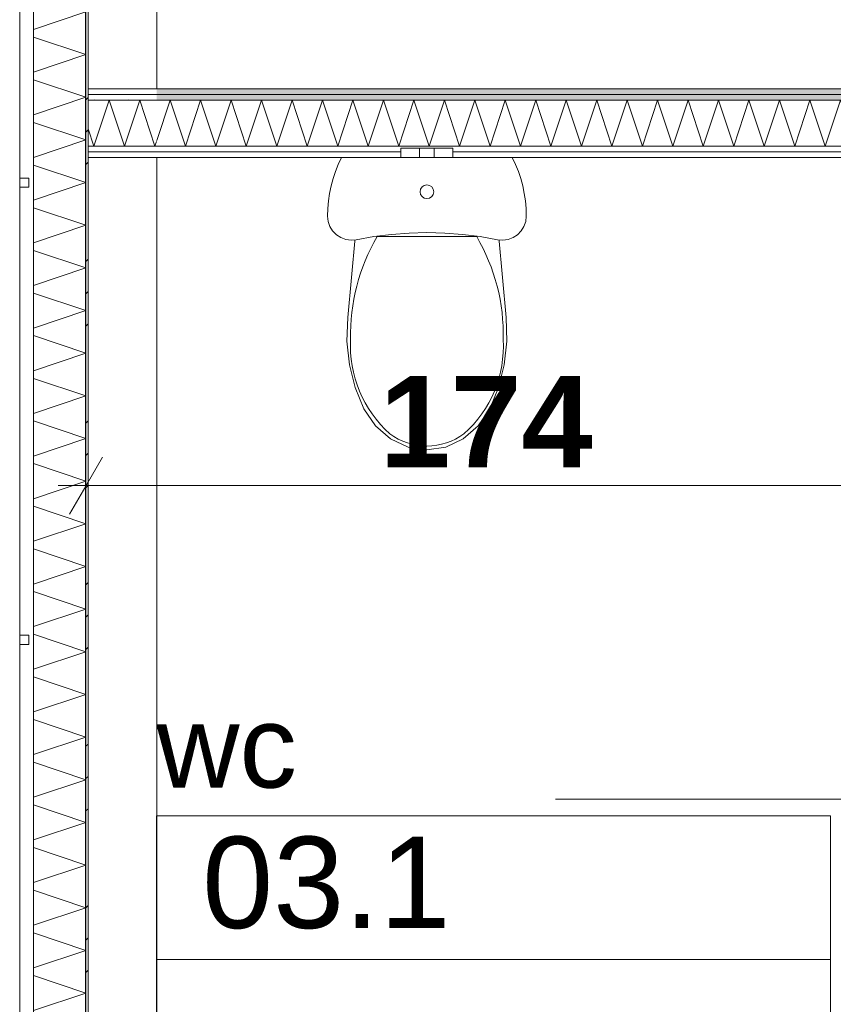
# Model space of a CAD drawing. Extents: x -7314 to 11761, y 144 to 9383.
# Tile 64 of 193: x 899 to 1077, y 4007 to 4223. Entities that reach past the tile are written whole.
import ezdxf
from ezdxf.xclip import XClip

# ---------------------------------------------------------------- set-up
doc = ezdxf.new("R2010")
doc.units = 0
doc.header["$MEASUREMENT"] = 0
doc.header["$XCLIPFRAME"] = 0
doc.linetypes.add('Krawędzie ukryte', pattern=[68, 48, -20])
doc.linetypes.add('Wipeout_Contour', pattern=[20000, 0, -20000])
for name, color, linetype in [('FORMA - Arch 01 - 220-A Ściany', 7, 'Continuous'), ('FORMA - Arch 01 - 410-K Osie', 7, 'Continuous'), ('FORMA - Arch 01 - 540-I Ogrzewanie', 7, 'Continuous'), ('FORMA - Arch 02 - Strefy', 7, 'Continuous'), ('FORMA - Arch 02 - Ściany zewnętrzne', 7, 'Continuous'), ('FORMA - Arch 04 - Wymiary ogólne', 7, 'Continuous')]:
    doc.layers.add(name, color=color, linetype=linetype)
doc.styles.add('STYL_AUTOMATYCZNY_2', font='arial.ttf')
doc.styles.add('STYL_AUTOMATYCZNY_9', font='arial.ttf')
pattern_1 = [(0, (4185.3, -5972.398), (0, 7.5), [0, -7.5])]

# ---------------------------------------------------------------- blocks, each defined once
blk = doc.blocks.new('*X43')
at = {"layer": 'FORMA - Arch 01 - 220-A Ściany', "color": 7, "linetype": 'Continuous', "lineweight": 5, "ltscale": 0.025}
for p, q in [((915.3, 4194.93), (918.63, 4204.93)), ((918.63, 4204.93), (921.97, 4194.93)), ((921.97, 4194.93), (925.3, 4204.93)), ((925.3, 4204.93), (928.63, 4194.93)), ((914.04, 4198.7), (915.3, 4194.93)), ((928.63, 4194.93), (929.04, 4196.15))]:
    blk.add_line(p, q, dxfattribs=at)
blk = doc.blocks.new('*X46')
at = {"layer": 'FORMA - Arch 01 - 220-A Ściany', "color": 7, "linetype": 'Continuous', "lineweight": 5, "ltscale": 0.025}
for p, q in [((929.04, 4196.15), (931.97, 4204.93)), ((931.97, 4204.93), (935.3, 4194.93)), ((935.3, 4194.93), (938.63, 4204.93)), ((938.63, 4204.93), (941.97, 4194.93)), ((941.97, 4194.93), (945.3, 4204.93)), ((945.3, 4204.93), (948.63, 4194.93)), ((948.63, 4194.93), (951.97, 4204.93)), ((951.97, 4204.93), (955.3, 4194.93)), ((955.3, 4194.93), (958.63, 4204.93)), ((958.63, 4204.93), (961.97, 4194.93)), ((961.97, 4194.93), (965.3, 4204.93)), ((965.3, 4204.93), (968.63, 4194.93)), ((968.63, 4194.93), (971.97, 4204.93)), ((971.97, 4204.93), (975.3, 4194.93)), ((975.3, 4194.93), (978.63, 4204.93)), ((978.63, 4204.93), (981.97, 4194.93)), ((981.97, 4194.93), (985.3, 4204.93)), ((985.3, 4204.93), (988.63, 4194.93)), ((988.63, 4194.93), (991.97, 4204.93)), ((991.97, 4204.93), (995.3, 4194.93)), ((995.3, 4194.93), (998.63, 4204.93)), ((998.63, 4204.93), (1001.97, 4194.93)), ((1001.97, 4194.93), (1005.3, 4204.93)), ((1005.3, 4204.93), (1008.63, 4194.93)), ((1008.63, 4194.93), (1011.97, 4204.93)), ((1011.97, 4204.93), (1015.3, 4194.93)), ((1015.3, 4194.93), (1018.63, 4204.93)), ((1018.63, 4204.93), (1021.97, 4194.93)), ((1021.97, 4194.93), (1025.3, 4204.93)), ((1025.3, 4204.93), (1028.63, 4194.93)), ((1028.63, 4194.93), (1031.97, 4204.93)), ((1031.97, 4204.93), (1035.3, 4194.93)), ((1035.3, 4194.93), (1038.63, 4204.93)), ((1038.63, 4204.93), (1041.97, 4194.93)), ((1041.97, 4194.93), (1045.3, 4204.93)), ((1045.3, 4204.93), (1048.63, 4194.93)), ((1048.63, 4194.93), (1051.97, 4204.93)), ((1051.97, 4204.93), (1055.3, 4194.93)), ((1055.3, 4194.93), (1058.63, 4204.93)), ((1058.63, 4204.93), (1061.97, 4194.93)), ((1061.97, 4194.93), (1065.3, 4204.93)), ((1065.3, 4204.93), (1068.63, 4194.93)), ((1068.63, 4194.93), (1071.97, 4204.93)), ((1071.97, 4204.93), (1075.3, 4194.93)), ((1075.3, 4194.93), (1078.63, 4204.93)), ((1078.63, 4204.93), (1081.97, 4194.93)), ((1081.97, 4194.93), (1085.3, 4204.93)), ((1085.3, 4204.93), (1088.63, 4194.93)), ((1088.63, 4194.93), (1090.29, 4199.91))]:
    blk.add_line(p, q, dxfattribs=at)
blk = doc.blocks.new('*X358')
at = {"layer": 'FORMA - Arch 01 - 220-A Ściany', "color": 7, "linetype": 'Continuous', "lineweight": 5, "ltscale": 0.025}
for p, q in [((913.54, 4224.27), (902.04, 4220.44)), ((902.04, 4218.77), (913.54, 4214.94)), ((913.54, 4214.94), (902.04, 4211.1)), ((902.04, 4209.44), (913.54, 4205.6)), ((913.54, 4205.6), (902.04, 4201.77)), ((902.04, 4200.1), (913.54, 4196.27)), ((913.54, 4196.27), (902.04, 4192.44)), ((902.04, 4190.77), (913.54, 4186.94)), ((913.54, 4186.94), (902.04, 4183.1)), ((902.04, 4181.44), (913.54, 4177.6)), ((913.54, 4177.6), (902.04, 4173.77)), ((902.04, 4172.1), (913.54, 4168.27)), ((913.54, 4168.27), (902.04, 4164.44)), ((902.04, 4162.77), (913.54, 4158.94)), ((913.54, 4158.94), (902.04, 4155.1)), ((902.04, 4153.44), (913.54, 4149.6)), ((913.54, 4149.6), (902.04, 4145.77)), ((902.04, 4144.1), (913.54, 4140.27)), ((913.54, 4140.27), (902.04, 4136.44)), ((902.04, 4134.77), (913.54, 4130.94)), ((913.54, 4130.94), (902.04, 4127.1)), ((902.04, 4125.44), (913.54, 4121.6)), ((913.54, 4121.6), (902.04, 4117.77)), ((902.04, 4116.1), (913.54, 4112.27)), ((913.54, 4112.27), (902.04, 4108.44)), ((902.04, 4106.77), (913.54, 4102.94)), ((913.54, 4102.94), (902.04, 4099.1)), ((902.04, 4097.44), (913.54, 4093.6)), ((913.54, 4093.6), (902.04, 4089.77)), ((902.04, 4088.1), (913.54, 4084.27)), ((913.54, 4084.27), (902.04, 4080.44)), ((902.04, 4078.77), (913.54, 4074.94)), ((913.54, 4074.94), (902.04, 4071.1)), ((902.04, 4069.44), (913.54, 4065.6)), ((913.54, 4065.6), (902.04, 4061.77)), ((902.04, 4060.1), (913.54, 4056.27)), ((913.54, 4056.27), (902.04, 4052.44)), ((902.04, 4050.77), (913.54, 4046.94)), ((913.54, 4046.94), (902.04, 4043.1)), ((902.04, 4041.44), (913.54, 4037.6)), ((913.54, 4037.6), (902.04, 4033.77)), ((902.04, 4032.1), (913.54, 4028.27)), ((913.54, 4028.27), (902.04, 4024.44)), ((902.04, 4022.77), (913.54, 4018.94)), ((913.54, 4018.94), (902.04, 4015.1)), ((902.04, 4013.44), (913.54, 4009.6)), ((913.54, 4009.6), (902.04, 4005.77))]:
    blk.add_line(p, q, dxfattribs=at)
blk = doc.blocks.new('Rysunek_1_1', base_point=(4185.3, -5972.4))
at = {"color": 254, "linetype": 'Wipeout_Contour', "lineweight": 0, "ltscale": 18256.97488}
blk.add_wipeout([(899.04, 7923.64), (899.04, 721.9), (902.04, 721.9), (902.04, 7923.64)], dxfattribs=at).dxf.layer = 'FORMA - Arch 01 - 220-A Ściany'
at = {"color": 254, "linetype": 'Wipeout_Contour', "lineweight": 0, "ltscale": 21054.851086}
blk.add_wipeout([(1323.04, 4192.43), (914.04, 4192.43), (914.04, 3979.19), (954.04, 3979.19), (1323.04, 3979.19)], dxfattribs=at).dxf.layer = 'FORMA - Arch 02 - Strefy'
at = {"layer": 'FORMA - Arch 01 - 220-A Ściany', "color": 7, "linetype": 'Continuous', "lineweight": 18, "ltscale": 0.025}
blk.add_line((902.04, 7923.64), (902.04, 721.9), dxfattribs=at)
at = {"layer": 'FORMA - Arch 01 - 220-A Ściany', "color": 7, "linetype": 'Continuous', "lineweight": 15, "ltscale": 0.025}
blk.add_line((1016.26, 4052), (1107.88, 4052), dxfattribs=at)
at = {"layer": 'FORMA - Arch 02 - Strefy', "color": 7, "linetype": 'Continuous', "lineweight": 13, "ltscale": 0.025}
for p, q in [((1076.43, 4048.39), (1076.43, 4016.96)), ((1076.43, 4016.96), (1076.43, 3985.53))]:
    blk.add_line(p, q, dxfattribs=at)
at = {"layer": 'FORMA - Arch 01 - 220-A Ściany', "color": 7, "linetype": 'Continuous', "lineweight": 13, "insert": (1152.87, 3959.83), "char_height": 20, "attachment_point": 7, "rotation": 90, "style": 'STYL_AUTOMATYCZNY_2'}
blk.add_mtext('\\A1;{\\pql;\\pt0;\\fArial|b0|i0|c238|p0;\\W1.000000;90\\fArial|b0|i0|c238|p0;\\W1.000000;\\A1{\\H.66x;\\S^  ;}\\fArial|b0|i0|c238|p0;\\W1.000000;\\fArial|b0|i0|c238|p0;\\W1.000000;}', dxfattribs=at)
at = {"layer": 'FORMA - Arch 02 - Strefy', "color": 7, "linetype": 'Continuous', "lineweight": 13, "insert": (938.97, 4043.82), "char_height": 20, "attachment_point": 1, "style": 'STYL_AUTOMATYCZNY_2'}
blk.add_mtext('\\A1;{\\pql;\\pt0,460;\\fArial|b0|i0|c238|p0;\\W1.000000;03.1\\fArial|b0|i0|c238|p0;\\W1.000000;\\A1{\\H.66x;\\S^  ;}\\fArial|b0|i0|c238|p0;\\W1.000000;\\fArial|b0|i0|c238|p0;\\W1.000000;\\A1{\\H.66x;\\S^  ;}}', dxfattribs=at)
at = {"color": 254, "linetype": 'Wipeout_Contour', "lineweight": 0, "ltscale": 17172.527718}
blk.add_wipeout([(914.04, 4193.68), (914.04, 4192.43), (929.04, 4192.43), (929.04, 4193.68)], dxfattribs=at).dxf.layer = 'FORMA - Arch 01 - 220-A Ściany'
at = {"layer": 'FORMA - Arch 01 - 220-A Ściany', "linetype": 'Continuous', "lineweight": 5}
h = blk.add_hatch(dxfattribs=at)
h.set_pattern_fill('Gips_0001', style=0, pattern_type=2)
h.set_pattern_definition(pattern_1)
h.paths.add_polyline_path([(914.04, 4193.68), (914.04, 4192.43), (929.04, 4192.43), (929.04, 4193.68)])
at = {"color": 254, "linetype": 'Wipeout_Contour', "lineweight": 0, "ltscale": 18256.97488}
blk.add_wipeout([(899.04, 7923.64), (899.04, 721.9), (902.04, 721.9), (902.04, 7923.64)], dxfattribs=at).dxf.layer = 'FORMA - Arch 01 - 220-A Ściany'
at = {"layer": 'FORMA - Arch 01 - 220-A Ściany', "color": 7, "linetype": 'Continuous', "lineweight": 13, "ltscale": 0.025}
blk.add_line((899.04, 7923.64), (899.04, 721.9), dxfattribs=at)
at = {"layer": 'FORMA - Arch 01 - 220-A Ściany', "color": 7, "linetype": 'Continuous', "lineweight": 18, "ltscale": 0.025, "flags": 128}
blk.add_lwpolyline([(899.04, 7923.64), (902.04, 7923.64), (902.04, 721.9), (899.04, 721.9)], close=True, dxfattribs=at)
at = {"color": 254, "linetype": 'Wipeout_Contour', "lineweight": 0, "ltscale": 17177.411195}
blk.add_wipeout([(914.04, 4194.93), (914.04, 4193.68), (929.04, 4193.68), (929.04, 4194.93)], dxfattribs=at).dxf.layer = 'FORMA - Arch 01 - 220-A Ściany'
at = {"layer": 'FORMA - Arch 01 - 220-A Ściany', "linetype": 'Continuous', "lineweight": 5}
h = blk.add_hatch(dxfattribs=at)
h.set_pattern_fill('Gips_0001', style=0, pattern_type=2)
h.set_pattern_definition(pattern_1)
h.paths.add_polyline_path([(914.04, 4194.93), (914.04, 4193.68), (929.04, 4193.68), (929.04, 4194.93)])
at = {"color": 254, "linetype": 'Wipeout_Contour', "lineweight": 0, "ltscale": 17199.387771}
blk.add_wipeout([(914.04, 4204.93), (914.04, 4194.93), (929.04, 4194.93), (929.04, 4204.93)], dxfattribs=at).dxf.layer = 'FORMA - Arch 01 - 220-A Ściany'
at = {"color": 254, "linetype": 'Wipeout_Contour', "lineweight": 0, "ltscale": 17253.189558}
blk.add_wipeout([(1087.79, 4193.68), (929.04, 4193.68), (929.04, 4192.43), (1087.79, 4192.43)], dxfattribs=at).dxf.layer = 'FORMA - Arch 01 - 220-A Ściany'
at = {"layer": 'FORMA - Arch 01 - 220-A Ściany', "linetype": 'Continuous', "lineweight": 5}
h = blk.add_hatch(dxfattribs=at)
h.set_pattern_fill('Gips_0001', style=0, pattern_type=2)
h.set_pattern_definition(pattern_1)
h.paths.add_polyline_path([(1087.79, 4193.68), (929.04, 4193.68), (929.04, 4192.43), (1087.79, 4192.43)])
at = {"layer": 'FORMA - Arch 01 - 220-A Ściany', "color": 7, "linetype": 'Continuous', "lineweight": 15, "ltscale": 0.025, "flags": 128}
blk.add_lwpolyline([(929.04, 4192.43), (1087.79, 4192.43)], dxfattribs=at)
at = {"layer": 'FORMA - Arch 02 - Ściany zewnętrzne', "color": 7, "linetype": 'Continuous', "lineweight": 15, "ltscale": 0.025}
blk.add_line((914.04, 4192.43), (929.04, 4192.43), dxfattribs=at)
at = {"color": 7, "linetype": 'Continuous', "lineweight": 13, "ltscale": 0.025}
blk.add_blockref('*X43', (0, 0), dxfattribs=at)
at = {"color": 254, "linetype": 'Wipeout_Contour', "lineweight": 0, "ltscale": 17221.3655}
blk.add_wipeout([(914.04, 4206.18), (914.04, 4204.93), (929.04, 4204.93), (929.04, 4206.18)], dxfattribs=at).dxf.layer = 'FORMA - Arch 01 - 220-A Ściany'
at = {"color": 254, "linetype": 'Wipeout_Contour', "lineweight": 0, "ltscale": 17258.678181}
blk.add_wipeout([(1089.04, 4194.93), (929.04, 4194.93), (929.04, 4193.68), (1089.04, 4193.68)], dxfattribs=at).dxf.layer = 'FORMA - Arch 01 - 220-A Ściany'
at = {"layer": 'FORMA - Arch 01 - 220-A Ściany', "linetype": 'Continuous', "lineweight": 5}
h = blk.add_hatch(dxfattribs=at)
h.set_pattern_fill('Gips_0001', style=0, pattern_type=2)
h.set_pattern_definition(pattern_1)
h.paths.add_polyline_path([(914.04, 4206.18), (914.04, 4204.93), (929.04, 4204.93), (929.04, 4206.18)])
h = blk.add_hatch(dxfattribs=at)
h.set_pattern_fill('Gips_0001', style=0, pattern_type=2)
h.set_pattern_definition(pattern_1)
h.paths.add_polyline_path([(1089.04, 4194.93), (929.04, 4194.93), (929.04, 4193.68), (1089.04, 4193.68)])
at = {"layer": 'FORMA - Arch 01 - 220-A Ściany', "color": 7, "linetype": 'Continuous', "lineweight": 13, "ltscale": 0.025}
blk.add_line((929.04, 4193.68), (1089.04, 4193.68), dxfattribs=at)
at = {"layer": 'FORMA - Arch 02 - Ściany zewnętrzne', "color": 7, "linetype": 'Continuous', "lineweight": 13, "ltscale": 0.025}
blk.add_line((929.04, 4193.68), (914.04, 4193.68), dxfattribs=at)
at = {"color": 254, "linetype": 'Wipeout_Contour', "lineweight": 0, "ltscale": 17226.249645}
blk.add_wipeout([(914.04, 4207.43), (914.04, 4206.18), (929.04, 4206.18), (929.04, 4207.43)], dxfattribs=at).dxf.layer = 'FORMA - Arch 01 - 220-A Ściany'
at = {"layer": 'FORMA - Arch 01 - 220-A Ściany', "linetype": 'Continuous', "lineweight": 5}
h = blk.add_hatch(dxfattribs=at)
h.set_pattern_fill('Gips_0001', style=0, pattern_type=2)
h.set_pattern_definition(pattern_1)
h.paths.add_polyline_path([(914.04, 4207.43), (914.04, 4206.18), (929.04, 4206.18), (929.04, 4207.43)])
at = {"layer": 'FORMA - Arch 01 - 220-A Ściany', "color": 7, "linetype": 'Continuous', "lineweight": 15, "ltscale": 0.025, "flags": 128}
blk.add_lwpolyline([(914.04, 4207.43), (914.04, 4192.43)], dxfattribs=at)
at = {"color": 254, "linetype": 'Wipeout_Contour', "lineweight": 0, "ltscale": 19431.659416}
blk.add_wipeout([(3398.04, 4207.43), (929.04, 4207.43), (929.04, 4206.18), (3398.04, 4206.18)], dxfattribs=at).dxf.layer = 'FORMA - Arch 01 - 220-A Ściany'
at = {"color": 254, "linetype": 'Wipeout_Contour', "lineweight": 0, "ltscale": 16754.047365}
blk.add_wipeout([(914.04, 4192.43), (914.04, 3979.19), (929.04, 3979.19), (929.04, 4192.43)], dxfattribs=at).dxf.layer = 'FORMA - Arch 02 - Ściany zewnętrzne'
at = {"layer": 'FORMA - Arch 01 - 220-A Ściany', "linetype": 'Continuous', "lineweight": 5}
h = blk.add_hatch(dxfattribs=at)
h.set_pattern_fill('Gips_0001', style=0, pattern_type=2)
h.set_pattern_definition(pattern_1)
h.paths.add_polyline_path([(3398.04, 4207.43), (929.04, 4207.43), (929.04, 4206.18), (3398.04, 4206.18)])
at = {"layer": 'FORMA - Arch 01 - 220-A Ściany', "color": 7, "linetype": 'Continuous', "lineweight": 15, "ltscale": 0.025, "flags": 128}
blk.add_lwpolyline([(3398.04, 4207.43), (929.04, 4207.43)], dxfattribs=at)
at = {"layer": 'FORMA - Arch 02 - Strefy', "color": 7, "linetype": 'Continuous', "lineweight": 13, "ltscale": 0.025}
for p, q in [((928.97, 4048.39), (1076.43, 4048.39)), ((928.97, 4016.96), (928.97, 4048.39)), ((1076.43, 4016.96), (928.97, 4016.96)), ((928.97, 4016.96), (1076.43, 4016.96)), ((928.97, 3985.53), (928.97, 4016.96))]:
    blk.add_line(p, q, dxfattribs=at)
at = {"layer": 'FORMA - Arch 02 - Ściany zewnętrzne', "color": 7, "linetype": 'Continuous', "lineweight": 15, "ltscale": 0.025}
for p, q in [((929.04, 4207.43), (914.04, 4207.43)), ((914.04, 4192.43), (929.04, 4192.43))]:
    blk.add_line(p, q, dxfattribs=at)
at = {"layer": 'FORMA - Arch 02 - Ściany zewnętrzne', "color": 7, "linetype": 'Continuous', "lineweight": 13, "ltscale": 0.025, "flags": 128}
for points in [[(914.04, 4192.43), (914.04, 3979.19)], [(929.04, 3979.19), (929.04, 4192.43)]]:
    blk.add_lwpolyline(points, dxfattribs=at)
at = {"layer": 'FORMA - Arch 02 - Strefy', "color": 7, "linetype": 'Continuous', "lineweight": 13, "insert": (928.97, 4072.56), "char_height": 18, "attachment_point": 1, "style": 'STYL_AUTOMATYCZNY_2'}
blk.add_mtext('\\A1;{\\pql;\\pt0,460;\\fArial|b0|i0|c238|p0;\\W1.000000;wc\\fArial|b0|i0|c238|p0;\\W1.000000;\\A1{\\H.66x;\\S^  ;}\\fArial|b0|i0|c238|p0;\\W1.000000;\\fArial|b0|i0|c238|p0;\\W1.000000;\\A1{\\H.66x;\\S^  ;}}', dxfattribs=at)
at = {"color": 254, "linetype": 'Wipeout_Contour', "lineweight": 0, "ltscale": 19427.273492}
blk.add_wipeout([(3398.04, 4206.18), (929.04, 4206.18), (929.04, 4204.93), (3398.04, 4204.93)], dxfattribs=at).dxf.layer = 'FORMA - Arch 01 - 220-A Ściany'
at = {"color": 254, "linetype": 'Wipeout_Contour', "lineweight": 0, "ltscale": 17550.281837}
blk.add_wipeout([(929.04, 4371.9), (914.04, 4371.9), (914.04, 4207.43), (929.04, 4207.43)], dxfattribs=at).dxf.layer = 'FORMA - Arch 02 - Ściany zewnętrzne'
at = {"layer": 'FORMA - Arch 01 - 220-A Ściany', "linetype": 'Continuous', "lineweight": 5}
h = blk.add_hatch(dxfattribs=at)
h.set_pattern_fill('Gips_0001', style=0, pattern_type=2)
h.set_pattern_definition(pattern_1)
h.paths.add_polyline_path([(3398.04, 4206.18), (929.04, 4206.18), (929.04, 4204.93), (3398.04, 4204.93)])
at = {"layer": 'FORMA - Arch 01 - 220-A Ściany', "color": 7, "linetype": 'Continuous', "lineweight": 13, "ltscale": 0.025}
blk.add_line((3398.04, 4206.18), (929.04, 4206.18), dxfattribs=at)
at = {"layer": 'FORMA - Arch 02 - Ściany zewnętrzne', "color": 7, "linetype": 'Continuous', "lineweight": 15, "ltscale": 0.025}
blk.add_line((929.04, 4207.43), (914.04, 4207.43), dxfattribs=at)
at = {"layer": 'FORMA - Arch 02 - Ściany zewnętrzne', "color": 7, "linetype": 'Continuous', "lineweight": 13, "ltscale": 0.025}
blk.add_line((929.04, 4206.18), (914.04, 4206.18), dxfattribs=at)
at = {"layer": 'FORMA - Arch 02 - Ściany zewnętrzne', "color": 7, "linetype": 'Continuous', "lineweight": 13, "ltscale": 0.025, "flags": 128}
for points in [[(914.04, 4371.9), (914.04, 4207.43)], [(929.04, 4207.43), (929.04, 4371.9)]]:
    blk.add_lwpolyline(points, dxfattribs=at)
at = {"color": 254, "linetype": 'Wipeout_Contour', "lineweight": 0, "ltscale": 17281.179653}
blk.add_wipeout([(1090.29, 4204.93), (929.04, 4204.93), (929.04, 4194.93), (1090.29, 4194.93)], dxfattribs=at).dxf.layer = 'FORMA - Arch 01 - 220-A Ściany'
at = {"layer": 'FORMA - Arch 01 - 220-A Ściany', "color": 7, "linetype": 'Continuous', "lineweight": 13, "ltscale": 0.025}
for p, q in [((1090.29, 4204.93), (929.04, 4204.93)), ((929.04, 4194.93), (1090.29, 4194.93))]:
    blk.add_line(p, q, dxfattribs=at)
at = {"layer": 'FORMA - Arch 02 - Ściany zewnętrzne', "color": 7, "linetype": 'Continuous', "lineweight": 13, "ltscale": 0.025}
for p, q in [((929.04, 4204.93), (914.04, 4204.93)), ((929.04, 4194.93), (914.04, 4194.93))]:
    blk.add_line(p, q, dxfattribs=at)
at = {"color": 7, "linetype": 'Continuous', "lineweight": 13, "ltscale": 0.025}
blk.add_blockref('*X46', (0, 0), dxfattribs=at)
at = {"color": 254, "linetype": 'Wipeout_Contour', "lineweight": 0, "ltscale": 17596.516359}
blk.add_wipeout([(913.54, 3986.46), (914.04, 3986.46), (914.04, 4618.9), (913.54, 4618.9)], dxfattribs=at).dxf.layer = 'FORMA - Arch 01 - 220-A Ściany'
at = {"color": 254, "linetype": 'Wipeout_Contour', "lineweight": 0, "ltscale": 17228.668011}
blk.add_wipeout([(982.45, 4192.43), (984.12, 4192.43), (984.12, 4194.43), (982.45, 4194.43)], dxfattribs=at).dxf.layer = 'FORMA - Arch 01 - 540-I Ogrzewanie'
at = {"color": 254, "linetype": 'Wipeout_Contour', "lineweight": 0, "ltscale": 17231.868852}
blk.add_wipeout([(986.55, 4192.43), (987.02, 4192.43), (987.02, 4194.43), (986.55, 4194.43)], dxfattribs=at).dxf.layer = 'FORMA - Arch 01 - 540-I Ogrzewanie'
at = {"layer": 'FORMA - Arch 01 - 220-A Ściany', "linetype": 'Continuous', "lineweight": 5}
h = blk.add_hatch(dxfattribs=at)
h.set_pattern_fill('Aluminium_0001', style=0, pattern_type=2)
h.set_pattern_definition([(45, (4185.3, -5972.398), (-17.67767, 17.67767), []), (45, (4181.764, -5968.863), (-17.67767, 17.67767), []), (45, (4178.229, -5965.327), (-17.67767, 17.67767), [])])
h.paths.add_polyline_path([(913.54, 3986.46), (914.04, 3986.46), (914.04, 4618.9), (913.54, 4618.9)])
at = {"layer": 'FORMA - Arch 01 - 540-I Ogrzewanie', "color": 6, "linetype": 'Continuous', "lineweight": 15, "ltscale": 0.025}
blk.add_line((982.45, 4192.43), (982.45, 4194.43), dxfattribs=at)
at = {"color": 254, "linetype": 'Wipeout_Contour', "lineweight": 0, "ltscale": 17232.602209}
blk.add_wipeout([(987.02, 4192.43), (988.15, 4192.43), (988.15, 4194.43), (987.02, 4194.43)], dxfattribs=at).dxf.layer = 'FORMA - Arch 01 - 540-I Ogrzewanie'
at = {"color": 254, "linetype": 'Wipeout_Contour', "lineweight": 0, "ltscale": 22299.858973}
blk.add_wipeout([(902.04, 3986.46), (913.54, 3986.46), (913.54, 4618.9), (911.04, 4618.9), (902.04, 4618.9)], dxfattribs=at).dxf.layer = 'FORMA - Arch 01 - 220-A Ściany'
at = {"color": 254, "linetype": 'Wipeout_Contour', "lineweight": 0, "ltscale": 17230.542146}
blk.add_wipeout([(984.12, 4192.43), (986.55, 4192.43), (986.55, 4194.43), (984.12, 4194.43)], dxfattribs=at).dxf.layer = 'FORMA - Arch 01 - 540-I Ogrzewanie'
at = {"color": 254, "linetype": 'Wipeout_Contour', "lineweight": 0, "ltscale": 17233.640178}
blk.add_wipeout([(988.15, 4192.43), (989.28, 4192.43), (989.28, 4194.43), (988.15, 4194.43)], dxfattribs=at).dxf.layer = 'FORMA - Arch 01 - 540-I Ogrzewanie'
at = {"layer": 'FORMA - Arch 01 - 220-A Ściany', "color": 7, "linetype": 'Continuous', "lineweight": 25, "ltscale": 0.025}
blk.add_line((913.54, 3986.46), (913.54, 4618.9), dxfattribs=at)
at = {"layer": 'FORMA - Arch 01 - 220-A Ściany', "color": 7, "linetype": 'Continuous', "lineweight": 15, "ltscale": 0.025, "flags": 128}
blk.add_lwpolyline([(914.04, 3986.46), (914.04, 4618.9)], dxfattribs=at)
at = {"layer": 'FORMA - Arch 01 - 410-K Osie', "color": 7, "linetype": 'Krawędzie ukryte', "lineweight": 13, "ltscale": 0.025}
blk.add_line((914.04, 567.07), (914.04, 8978.35), dxfattribs=at)
at = {"layer": 'FORMA - Arch 01 - 540-I Ogrzewanie', "color": 6, "linetype": 'Continuous', "lineweight": 15, "ltscale": 0.025}
for p, q in [((982.45, 4194.43), (984.12, 4194.43)), ((984.12, 4194.43), (986.55, 4194.43)), ((986.55, 4194.43), (987.02, 4194.43)), ((986.55, 4192.43), (986.55, 4194.43)), ((987.02, 4194.43), (988.15, 4194.43)), ((982.45, 4192.43), (984.12, 4192.43)), ((984.12, 4192.43), (986.55, 4192.43)), ((986.55, 4192.43), (987.02, 4192.43)), ((987.02, 4192.43), (988.15, 4192.43))]:
    blk.add_line(p, q, dxfattribs=at)
at = {"layer": 'FORMA - Arch 04 - Wymiary ogólne', "color": 154, "linetype": 'Continuous', "lineweight": 13, "ltscale": 0.025}
for p, q in [((913.54, 4130), (913.54, 4111.26)), ((917.15, 4126.88), (909.93, 4114.38)), ((913.54, 4120.63), (907.43, 4120.63)), ((1087.79, 4120.63), (913.54, 4120.63))]:
    blk.add_line(p, q, dxfattribs=at)
at = {"color": 7, "linetype": 'Continuous', "lineweight": 13, "ltscale": 0.025}
blk.add_blockref('*X358', (0, 0), dxfattribs=at)
at = {"color": 254, "linetype": 'Wipeout_Contour', "lineweight": 0, "ltscale": 17234.374729}
blk.add_wipeout([(989.28, 4192.43), (989.75, 4192.43), (989.75, 4194.43), (989.28, 4194.43)], dxfattribs=at).dxf.layer = 'FORMA - Arch 01 - 540-I Ogrzewanie'
at = {"color": 254, "linetype": 'Wipeout_Contour', "lineweight": 0, "ltscale": 18256.97488}
blk.add_wipeout([(899.04, 7923.64), (899.04, 721.9), (902.04, 721.9), (902.04, 7923.64)], dxfattribs=at).dxf.layer = 'FORMA - Arch 01 - 220-A Ściany'
at = {"color": 254, "linetype": 'Wipeout_Contour', "lineweight": 0, "ltscale": 17235.707814}
blk.add_wipeout([(989.75, 4194.43), (989.75, 4192.43), (992.18, 4192.43), (992.18, 4194.43)], dxfattribs=at).dxf.layer = 'FORMA - Arch 01 - 540-I Ogrzewanie'
at = {"layer": 'FORMA - Arch 01 - 540-I Ogrzewanie', "color": 6, "linetype": 'Continuous', "lineweight": 15, "ltscale": 0.025}
for p, q in [((988.15, 4194.43), (989.28, 4194.43)), ((989.28, 4194.43), (989.75, 4194.43)), ((989.75, 4192.43), (989.75, 4194.43)), ((988.15, 4192.43), (989.28, 4192.43)), ((989.28, 4192.43), (989.75, 4192.43))]:
    blk.add_line(p, q, dxfattribs=at)
at = {"color": 254, "linetype": 'Wipeout_Contour', "lineweight": 0, "ltscale": 17130.17435}
blk.add_wipeout([(899.04, 4187.9), (899.04, 4185.9), (901.04, 4185.9), (901.04, 4187.9)], dxfattribs=at).dxf.layer = 'FORMA - Arch 01 - 220-A Ściany'
at = {"color": 254, "linetype": 'Wipeout_Contour', "lineweight": 0, "ltscale": 16739.319074}
blk.add_wipeout([(899.04, 4087.9), (899.04, 4085.9), (901.04, 4085.9), (901.04, 4087.9)], dxfattribs=at).dxf.layer = 'FORMA - Arch 01 - 220-A Ściany'
at = {"color": 254, "linetype": 'Wipeout_Contour', "lineweight": 0, "ltscale": 17237.595191}
blk.add_wipeout([(992.18, 4192.43), (993.85, 4192.43), (993.85, 4194.43), (992.18, 4194.43)], dxfattribs=at).dxf.layer = 'FORMA - Arch 01 - 540-I Ogrzewanie'
at = {"layer": 'FORMA - Arch 01 - 220-A Ściany', "color": 7, "linetype": 'Continuous', "lineweight": 18, "ltscale": 0.025}
blk.add_line((902.04, 4618.9), (902.04, 721.9), dxfattribs=at)
at = {"layer": 'FORMA - Arch 01 - 540-I Ogrzewanie', "color": 6, "linetype": 'Continuous', "lineweight": 15, "ltscale": 0.025}
for p, q in [((989.75, 4194.43), (992.18, 4194.43)), ((992.18, 4194.43), (993.85, 4194.43)), ((993.85, 4192.43), (993.85, 4194.43)), ((989.75, 4192.43), (992.18, 4192.43)), ((992.18, 4192.43), (993.85, 4192.43))]:
    blk.add_line(p, q, dxfattribs=at)
at = {"color": 254, "linetype": 'Wipeout_Contour', "lineweight": 0, "ltscale": 18256.97488}
blk.add_wipeout([(899.04, 7923.64), (899.04, 721.9), (902.04, 721.9), (902.04, 7923.64)], dxfattribs=at).dxf.layer = 'FORMA - Arch 01 - 220-A Ściany'
at = {"color": 254, "linetype": 'Wipeout_Contour', "lineweight": 0, "ltscale": 80975.644017}
blk.add_wipeout([(971.21, 4147.09), (972.45, 4142.11), (974.35, 4137.42), (976.91, 4133.7), (980.21, 4130.85), (984.05, 4129.05), (988.15, 4128.43), (992.26, 4129.05), (996.09, 4130.85), (999.39, 4133.7), (1001.95, 4137.42), (1003.85, 4142.11), (1005.09, 4147.09), (1005.64, 4152.22), (1005.49, 4157.39), (1002.25, 4192.43), (974.05, 4192.43), (970.82, 4157.39), (970.66, 4152.22)], dxfattribs=at).dxf.layer = 'FORMA - Arch 01 - 540-I Ogrzewanie'
at = {"layer": 'FORMA - Arch 01 - 220-A Ściany', "color": 7, "linetype": 'Continuous', "lineweight": 13, "ltscale": 0.025}
blk.add_line((899.04, 7923.64), (899.04, 721.9), dxfattribs=at)
at = {"layer": 'FORMA - Arch 01 - 220-A Ściany', "color": 7, "linetype": 'Continuous', "lineweight": 18, "ltscale": 0.025, "flags": 128}
blk.add_lwpolyline([(899.04, 7923.64), (902.04, 7923.64), (902.04, 721.9), (899.04, 721.9)], close=True, dxfattribs=at)
at = {"layer": 'FORMA - Arch 01 - 540-I Ogrzewanie', "color": 6, "linetype": 'Continuous', "lineweight": 15, "ltscale": 0.025}
for p, q in [((988.15, 4175.12), (977.26, 4175.12)), ((999.04, 4175.12), (988.15, 4175.12))]:
    blk.add_line(p, q, dxfattribs=at)
at = {"layer": 'FORMA - Arch 01 - 540-I Ogrzewanie', "color": 6, "linetype": 'Continuous', "lineweight": 15, "ltscale": 0.025, "flags": 128}
blk.add_lwpolyline([(971.21, 4147.09), (972.45, 4142.11), (974.35, 4137.42), (976.91, 4133.7), (980.21, 4130.85), (984.05, 4129.05), (988.15, 4128.43), (992.26, 4129.05), (996.09, 4130.85), (999.39, 4133.7), (1001.95, 4137.42), (1003.85, 4142.11), (1005.09, 4147.09), (1005.64, 4152.22), (1005.49, 4157.39), (1002.25, 4192.43), (974.05, 4192.43), (970.82, 4157.39), (970.66, 4152.22)], close=True, dxfattribs=at)
at = {"layer": 'FORMA - Arch 01 - 540-I Ogrzewanie', "color": 6, "linetype": 'Continuous', "lineweight": 15, "ltscale": 0.025}
for centre, major_axis, start_param, end_param in [((1013.96, 4153.63), (0, 42.55), 1.041392, 1.594412), ((962.34, 4153.63), (0, 42.55), 4.688771, 5.241791), ((997.1, 4151.2), (0, 25.71), 1.515065, 2.415654), ((979.2, 4151.2), (0, 25.71), 3.867528, 4.768116), ((988.23, 4143.15), (0, 13.86), 2.509088, 3.135732), ((988.07, 4143.15), (0, 13.86), 3.147454, 3.774097)]:
    blk.add_ellipse(centre, major_axis=major_axis, ratio=0.999377, start_param=start_param, end_param=end_param, dxfattribs=at)
at = {"layer": 'FORMA - Arch 04 - Wymiary ogólne', "color": 154, "linetype": 'Continuous', "lineweight": 13, "insert": (977.78, 4124.63), "char_height": 20, "width": 45.7634, "attachment_point": 7, "style": 'STYL_AUTOMATYCZNY_9'}
blk.add_mtext('\\A1;{\\pql;\\fArial|b1|i0|c238|p0;\\W1.000000;174}', dxfattribs=at)
at = {"color": 254, "linetype": 'Wipeout_Contour', "lineweight": 0, "ltscale": 17130.17435}
blk.add_wipeout([(899.04, 4187.9), (899.04, 4185.9), (901.04, 4185.9), (901.04, 4187.9)], dxfattribs=at).dxf.layer = 'FORMA - Arch 01 - 220-A Ściany'
at = {"color": 254, "linetype": 'Wipeout_Contour', "lineweight": 0, "ltscale": 16739.319074}
blk.add_wipeout([(899.04, 4087.9), (899.04, 4085.9), (901.04, 4085.9), (901.04, 4087.9)], dxfattribs=at).dxf.layer = 'FORMA - Arch 01 - 220-A Ściany'
at = {"color": 254, "linetype": 'Wipeout_Contour', "lineweight": 0, "ltscale": 176108.614033}
blk.add_wipeout([(969.47, 4192.43), (968.76, 4190.92), (968.14, 4189.37), (967.61, 4187.79), (967.18, 4186.19), (966.84, 4184.55), (966.6, 4182.91), (966.45, 4181.25), (966.4, 4179.58), (966.53, 4178.43), (966.91, 4177.33), (967.52, 4176.34), (968.33, 4175.51), (969.3, 4174.88), (970.39, 4174.48), (971.54, 4174.33), (972.7, 4174.43), (976.53, 4175.11), (980.39, 4175.6), (984.26, 4175.89), (988.15, 4175.99), (992.04, 4175.89), (995.91, 4175.6), (999.77, 4175.11), (1003.6, 4174.43), (1004.76, 4174.33), (1005.91, 4174.48), (1007, 4174.88), (1007.97, 4175.51), (1008.78, 4176.34), (1009.39, 4177.33), (1009.77, 4178.43), (1009.9, 4179.58), (1009.85, 4181.25), (1009.71, 4182.91), (1009.46, 4184.55), (1009.12, 4186.19), (1008.69, 4187.79), (1008.16, 4189.37), (1007.54, 4190.92), (1006.83, 4192.43)], dxfattribs=at).dxf.layer = 'FORMA - Arch 01 - 540-I Ogrzewanie'
at = {"layer": 'FORMA - Arch 01 - 220-A Ściany', "color": 7, "linetype": 'Continuous', "lineweight": 13, "ltscale": 0.025}
for p, q in [((899.04, 4187.9), (899.04, 4185.9)), ((899.04, 4087.9), (899.04, 4085.9))]:
    blk.add_line(p, q, dxfattribs=at)
at = {"layer": 'FORMA - Arch 01 - 220-A Ściany', "color": 7, "linetype": 'Continuous', "lineweight": 18, "ltscale": 0.025, "flags": 128}
for points in [[(899.04, 4187.9), (901.04, 4187.9), (901.04, 4185.9), (899.04, 4185.9)], [(899.04, 4087.9), (901.04, 4087.9), (901.04, 4085.9), (899.04, 4085.9)]]:
    blk.add_lwpolyline(points, close=True, dxfattribs=at)
at = {"layer": 'FORMA - Arch 01 - 540-I Ogrzewanie', "color": 6, "linetype": 'Continuous', "lineweight": 15, "ltscale": 0.025, "flags": 128}
blk.add_lwpolyline([(969.47, 4192.43), (968.76, 4190.92), (968.14, 4189.37), (967.61, 4187.79), (967.18, 4186.19), (966.84, 4184.55), (966.6, 4182.91), (966.45, 4181.25), (966.4, 4179.58), (966.53, 4178.43), (966.91, 4177.33), (967.52, 4176.34), (968.33, 4175.51), (969.3, 4174.88), (970.39, 4174.48), (971.54, 4174.33), (972.7, 4174.43), (976.53, 4175.11), (980.39, 4175.6), (984.26, 4175.89), (988.15, 4175.99), (992.04, 4175.89), (995.91, 4175.6), (999.77, 4175.11), (1003.6, 4174.43), (1004.76, 4174.33), (1005.91, 4174.48), (1007, 4174.88), (1007.97, 4175.51), (1008.78, 4176.34), (1009.39, 4177.33), (1009.77, 4178.43), (1009.9, 4179.58), (1009.85, 4181.25), (1009.71, 4182.91), (1009.46, 4184.55), (1009.12, 4186.19), (1008.69, 4187.79), (1008.16, 4189.37), (1007.54, 4190.92), (1006.83, 4192.43)], close=True, dxfattribs=at)
at = {"layer": 'FORMA - Arch 01 - 540-I Ogrzewanie', "color": 6, "linetype": 'Continuous', "lineweight": 15, "ltscale": 0.025}
blk.add_ellipse((988.15, 4184.93), major_axis=(1.5, 0), ratio=0.999724, dxfattribs=at)

msp = doc.modelspace()

# ---------------------------------------------------------------- block references
at = {"lineweight": 20}
ref = msp.add_blockref('Rysunek_1_1', (4185.29965, -5972.39804), dxfattribs=at)
XClip(ref).set_block_clipping_path([(254.0251470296, 246.5573808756), (9689.7973583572, 9358.9497337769)])

doc.saveas('drawing.dxf')
